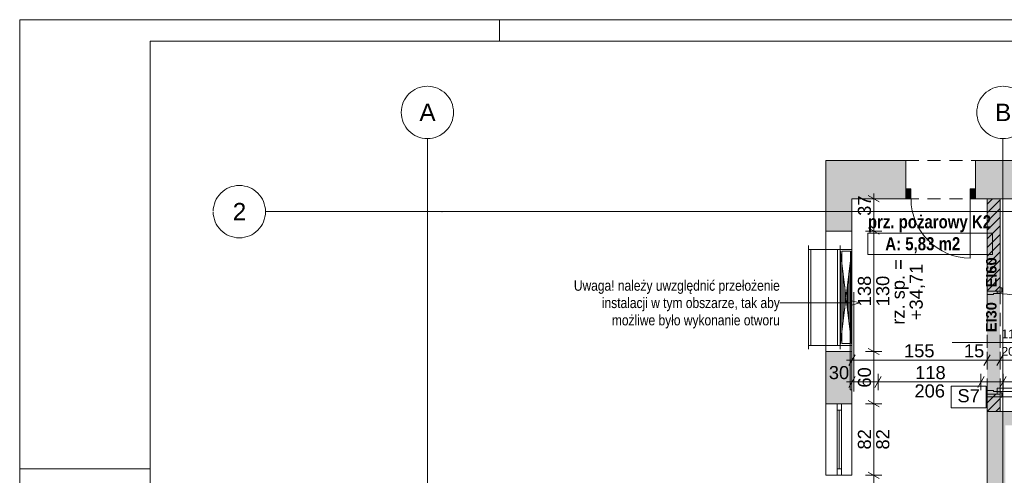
# Paper-space layout 'A-40 RZUT - PIĘTRO 10' of a CAD drawing. Header units: millimetres. Extents: x 0 to 1767, y 0 to 586.
# Tile 6 of 16: x 0 to 226, y 296 to 400. Entities that reach past the tile are written whole.
import ezdxf
from ezdxf.xclip import XClip

# ---------------------------------------------------------------- set-up
doc = ezdxf.new("R2010")
doc.units = ezdxf.units.MM
doc.header["$MEASUREMENT"] = 0
doc.header["$XCLIPFRAME"] = 0
doc.linetypes.add('DASHDOTX2', pattern=[1000, 500, -250, 0, -250])
doc.linetypes.add('Przer. długie kreski', pattern=[2.5, 1.5, -1])
for name, color, linetype, lineweight in [('A_Arkusz_Nr_pióra__1', 7, 'Continuous', 20), ('A_strefy_Nr_pióra__1', 7, 'Continuous', 20), ('A_wymiary_Nr_pióra__1', 7, 'Continuous', 20), ('A_wymiary_Nr_pióra__2', 8, 'Continuous', 13), ('A_ściany proj_Nr_pióra__1', 7, 'Continuous', 20), ('A_ściany_Nr_pióra__1', 7, 'Continuous', 20), ('Drzwi Archicad_Nr_pióra__1', 7, 'Continuous', 20), ('Drzwi Archicad_Nr_pióra__3', 252, 'Continuous', 13), ('Znaczniki drzwi Archicada_Nr_pióra__3', 252, 'Continuous', 13)]:
    doc.layers.add(name, color=color, linetype=linetype, lineweight=lineweight)
for name, color, linetype, lineweight, true_color in [('A_Arkusz_Nr_pióra__237', 7, 'Continuous', 5, 0x343434), ('A_opis ścian_Nr_pióra__19', 7, 'Continuous', 5, 0x191919), ('A_opis_Nr_pióra__10', 7, 'Continuous', 13, 0x4b4b4b), ('A_opis_Nr_pióra__255', 7, 'Continuous', 15, 0x242424), ('A_osie_Nr_pióra__16', 7, 'Continuous', 5, 0x0f0f0f), ('A_osie_Nr_pióra__76', 7, 'Continuous', 5, 0x2d2d2d), ('A_ppoż proj_Nr_pióra__8', 7, 'Continuous', 13, 0x4c4c4c), ('A_sanitarne_Nr_pióra__6', 7, 'Continuous', 13, 0xa9a9a9), ('A_ściany_Nr_pióra__10', 7, 'Continuous', 13, 0x4b4b4b), ('A_ściany_Nr_pióra__19', 7, 'Continuous', 5, 0x191919), ('Okna Archicada_Nr_pióra__19', 7, 'Continuous', 5, 0x191919)]:
    doc.layers.add(name, color=color, linetype=linetype, lineweight=lineweight, true_color=true_color)
for name, color, linetype in [('A_podrys', 7, 'Continuous'), ('A_ppoż proj', 7, 'Continuous'), ('A_ściany', 7, 'Continuous'), ('A_ściany proj', 7, 'Continuous'), ('Drzwi Archicad', 7, 'Continuous')]:
    doc.layers.add(name, color=color, linetype=linetype)
doc.styles.add('STYL_AUTOMATYCZNY_1', font='arial.ttf')
doc.styles.add('STYL_AUTOMATYCZNY_2', font='ARIALN.TTF')
doc.styles.add('STYL_AUTOMATYCZNY_3', font='arial.ttf')
doc.styles.add('STYL_AUTOMATYCZNY_4', font='arial.ttf')
doc.styles.add('STYL_AUTOMATYCZNY_5', font='arial.ttf')
doc.styles.add('STYL_AUTOMATYCZNY_6', font='ARIALN.TTF')
pattern_1 = [(45, (-3193.1083, -606.1621), (-0.9899495, 0.9899495), [])]

# ---------------------------------------------------------------- blocks, each defined once
blk = doc.blocks.new('Rysunek_1_1', base_point=(-3193.11, -724.82))
at = {"layer": 'A_osie_Nr_pióra__76', "color": 250, "linetype": 'Continuous', "lineweight": 5, "ltscale": 2, "true_color": 0x2d2d2d}
for centre, start, end in [((93.49, 378.75), 90, 270), ((93.49, 378.75), 270, 90), ((225.49, 378.75), 90, 270), ((225.49, 378.75), 270, 90)]:
    blk.add_arc(centre, 6, start, end, dxfattribs=at)
at = {"layer": 'A_osie_Nr_pióra__76', "color": 250, "linetype": 'Continuous', "lineweight": 5, "true_color": 0x2d2d2d, "char_height": 4, "attachment_point": 1, "style": 'STYL_AUTOMATYCZNY_1'}
for s, insert in [('\\A1;{\\pql;\\pt0;\\fArial|b0|i0|c238|p0;\\W1.000000;A}', (91.66, 380.75)), ('\\A1;{\\pql;\\pt0;\\fArial|b0|i0|c238|p0;\\W1.000000;B}', (223.66, 380.75))]:
    blk.add_mtext(s, dxfattribs=dict(at, insert=insert))
blk = doc.blocks.new('Rysunek_2_2', base_point=(-3193.11, -606.16))
at = {"layer": 'A_ppoż proj', "linetype": 'Continuous', "lineweight": 0, "true_color": 0x121212}
blk.add_hatch(color=250, dxfattribs=at).paths.add_polyline_path([(224.84, 358.95), (221.84, 358.95), (221.84, 310.17), (224.84, 310.17)])
at = {"layer": 'A_ściany', "linetype": 'Continuous', "lineweight": 0, "true_color": 0x000000}
for points in [[(184.86, 351.53), (187.46, 351.53), (190.86, 351.53), (190.86, 358.95), (184.86, 367.75)], [(184.86, 367.75), (190.86, 358.95), (203.19, 358.95), (203.19, 367.75)], [(219.19, 367.75), (219.19, 358.95), (316.04, 358.95), (316.04, 367.75)], [(184.86, 311.95), (190.86, 311.95), (190.86, 323.93), (187.46, 323.93), (184.86, 323.93)], [(221.84, 310.17), (221.84, 203.83), (226.04, 203.83), (226.04, 306.97)], [(353.49, 310.17), (221.84, 310.17), (226.04, 306.97), (353.49, 306.97)]]:
    blk.add_hatch(color=18, dxfattribs=at).paths.add_polyline_path(points)
at = {"layer": 'A_ściany proj', "linetype": 'Continuous', "lineweight": 0, "true_color": 0x000000}
h = blk.add_hatch(dxfattribs=at)
h.set_pattern_fill('bloczki_ceramiczne_0002', color=18, style=0, pattern_type=2)
h.set_pattern_definition(pattern_1)
h.paths.add_polyline_path([(221.84, 337.77), (224.84, 337.77), (224.84, 358.95), (221.84, 358.95)])
h = blk.add_hatch(dxfattribs=at)
h.set_pattern_fill('bloczki_ceramiczne_0002', color=18, style=0, pattern_type=2)
h.set_pattern_definition(pattern_1)
h.paths.add_polyline_path([(221.84, 310.17), (224.84, 310.17), (224.84, 314.17), (221.84, 314.17)])
at = {"layer": 'Drzwi Archicad', "linetype": 'Continuous', "lineweight": 0, "true_color": 0xfdfdfd}
for points in [[(203.19, 361.25), (203.19, 358.95), (204.39, 358.95), (204.39, 361.25)], [(219.19, 358.95), (219.19, 361.25), (217.99, 361.25), (217.99, 358.95)]]:
    blk.add_hatch(color=7, dxfattribs=at).paths.add_polyline_path(points)
at = {"layer": 'A_opis ścian_Nr_pióra__19', "color": 250, "linetype": 'Continuous', "lineweight": 5, "ltscale": 2, "true_color": 0x191919}
for p, q in [((221.62, 315.97), (213.62, 315.97)), ((213.62, 315.97), (213.62, 311.02)), ((221.62, 311.02), (221.62, 315.97)), ((221.62, 313.5), (241.62, 313.5)), ((213.62, 311.02), (221.62, 311.02))]:
    blk.add_line(p, q, dxfattribs=at)
at = {"layer": 'A_opis_Nr_pióra__255', "color": 250, "linetype": 'Continuous', "lineweight": 15, "ltscale": 2, "true_color": 0x242424}
for p, q in [((174.47, 335.07), (174.31, 335.07)), ((190.76, 335.07), (174.47, 335.07)), ((190.76, 334.57), (190.76, 335.57)), ((192.63, 335.07), (190.76, 335.57)), ((192.63, 335.07), (190.76, 334.57))]:
    blk.add_line(p, q, dxfattribs=at)
at = {"layer": 'A_osie_Nr_pióra__16', "color": 250, "linetype": 'DASHDOTX2', "lineweight": 5, "ltscale": 2, "true_color": 0x0f0f0f}
for p, q in [((93.49, 372.75), (93.49, 117.61)), ((225.49, 372.75), (225.49, 117.61)), ((96.88, 355.99), (56.37, 355.99)), ((632.58, 355.99), (96.88, 355.99)), ((96.88, 355.99), (96.88, 355.99))]:
    blk.add_line(p, q, dxfattribs=at)
blk.add_point((96.88, 355.99), dxfattribs=at)
at = {"layer": 'A_osie_Nr_pióra__76', "color": 250, "linetype": 'Continuous', "lineweight": 5, "ltscale": 2, "true_color": 0x2d2d2d}
blk.add_circle((50.37, 355.99), 6, dxfattribs=at)
at = {"layer": 'A_sanitarne_Nr_pióra__6', "color": 253, "linetype": 'Continuous', "lineweight": 13, "ltscale": 2, "true_color": 0xa9a9a9}
for p, q in [((180.86, 348.23), (180.86, 324.43)), ((188.16, 348.23), (188.16, 324.43)), ((188.16, 348.23), (188.16, 324.43)), ((190.86, 348.23), (190.86, 324.43)), ((188.16, 347.33), (180.86, 347.33)), ((181.46, 347.33), (181.46, 325.33)), ((187.56, 347.33), (187.56, 325.33)), ((188.16, 347.33), (190.86, 347.33)), ((190.86, 347.33), (188.16, 325.33)), ((188.16, 347.33), (190.86, 325.33)), ((188.24, 346.68), (188.24, 325.98)), ((190.51, 346.93), (188.51, 346.93)), ((188.51, 346.93), (188.51, 325.73)), ((190.51, 325.73), (190.51, 346.93)), ((190.78, 346.68), (190.78, 325.98)), ((188.55, 344.09), (188.55, 328.57)), ((190.46, 344.09), (190.46, 328.57)), ((188.87, 341.5), (188.87, 331.15)), ((190.14, 341.5), (190.14, 331.15)), ((189.19, 338.91), (189.19, 333.74)), ((189.82, 338.91), (189.82, 333.74)), ((190.46, 337.13), (190.86, 337.13)), ((190.46, 337.13), (190.46, 315.13)), ((190.86, 337.53), (190.86, 337.13)), ((190.86, 315.13), (190.86, 337.13)), ((191.26, 337.53), (191.26, 314.73)), ((191.26, 314.73), (191.26, 337.53)), ((191.26, 337.53), (191.26, 314.73)), ((180.86, 325.33), (188.16, 325.33)), ((188.16, 325.33), (190.86, 325.33)), ((190.86, 325.33), (188.16, 325.33)), ((188.16, 325.33), (190.86, 325.33)), ((188.51, 325.73), (190.51, 325.73)), ((190.51, 325.33), (188.51, 325.33)), ((188.51, 325.33), (190.51, 325.33)), ((190.86, 315.13), (190.46, 315.13)), ((190.86, 315.13), (190.86, 314.73))]:
    blk.add_line(p, q, dxfattribs=at)
at = {"layer": 'A_strefy_Nr_pióra__1', "color": 7, "linetype": 'Continuous', "lineweight": 20, "ltscale": 2}
for p, q in [((194.5, 351.07), (194.5, 346.13)), ((194.5, 351.07), (223.07, 351.07)), ((223.07, 351.07), (223.07, 346.13)), ((194.5, 346.13), (223.07, 346.13))]:
    blk.add_line(p, q, dxfattribs=at)
at = {"layer": 'A_wymiary_Nr_pióra__1', "color": 7, "linetype": 'Continuous', "lineweight": 20, "ltscale": 2}
for p, q in [((197.11, 358.22), (194.61, 359.67)), ((194.61, 352.25), (197.11, 350.81)), ((191.58, 323.2), (190.13, 320.7)), ((194.61, 324.65), (197.11, 323.21)), ((222.56, 323.2), (221.11, 320.7)), ((225.56, 323.2), (224.11, 320.7)), ((191.58, 318.2), (190.13, 315.7)), ((197.56, 318.2), (196.11, 315.7)), ((221.16, 318.2), (219.71, 315.7)), ((226.23, 318.2), (224.78, 315.7)), ((194.61, 312.67), (197.11, 311.22)), ((194.61, 296.27), (197.11, 294.82))]:
    blk.add_line(p, q, dxfattribs=at)
at = {"layer": 'A_wymiary_Nr_pióra__2', "color": 8, "linetype": 'Continuous', "lineweight": 13, "ltscale": 2}
for p, q in [((195.86, 358.95), (195.86, 360.17)), ((197.73, 358.95), (193.98, 358.95)), ((195.86, 351.53), (195.86, 358.95)), ((197.73, 351.53), (193.98, 351.53)), ((195.86, 323.93), (195.86, 351.53)), ((190.86, 320.07), (190.86, 323.82)), ((197.73, 323.93), (193.98, 323.93)), ((195.86, 311.95), (195.86, 323.93)), ((221.84, 320.07), (221.84, 323.82)), ((224.84, 320.07), (224.84, 323.82)), ((189.63, 321.95), (190.86, 321.95)), ((190.86, 321.95), (221.84, 321.95)), ((221.84, 321.95), (224.84, 321.95)), ((224.84, 321.95), (258.98, 321.95)), ((190.86, 315.07), (190.86, 318.82)), ((196.84, 315.07), (196.84, 318.82)), ((220.44, 315.07), (220.44, 318.82)), ((225.51, 315.07), (225.51, 318.82)), ((189.63, 316.95), (190.86, 316.95)), ((190.86, 316.95), (196.84, 316.95)), ((196.84, 316.95), (220.44, 316.95)), ((220.44, 316.95), (225.51, 316.95)), ((225.51, 316.95), (353.49, 316.95)), ((197.73, 311.95), (193.98, 311.95)), ((195.86, 295.55), (195.86, 311.95)), ((197.73, 295.55), (193.98, 295.55)), ((195.86, 283.65), (195.86, 295.55))]:
    blk.add_line(p, q, dxfattribs=at)
at = {"layer": 'A_ściany proj_Nr_pióra__1', "color": 7, "linetype": 'Continuous', "lineweight": 20, "ltscale": 2}
for p, q in [((221.84, 337.77), (224.14, 337.77)), ((224.14, 337.77), (224.84, 337.77)), ((224.84, 337.77), (224.84, 338.51)), ((221.84, 314.17), (224.14, 314.17)), ((224.14, 314.17), (224.84, 314.17)), ((224.84, 314.17), (224.84, 313.43))]:
    blk.add_line(p, q, dxfattribs=at)
at = {"layer": 'A_ściany proj_Nr_pióra__1', "color": 7, "linetype": 'Continuous', "lineweight": 20, "ltscale": 2, "flags": 128}
for points in [[(224.84, 358.95), (221.84, 358.95)], [(221.84, 358.95), (221.84, 337.77)], [(224.84, 337.77), (224.84, 358.95)], [(221.84, 314.17), (221.84, 310.17)], [(224.84, 310.17), (224.84, 314.17)], [(221.84, 310.17), (224.84, 310.17)]]:
    blk.add_lwpolyline(points, dxfattribs=at)
at = {"layer": 'A_ściany_Nr_pióra__1', "color": 7, "linetype": 'Continuous', "lineweight": 20, "ltscale": 2}
for p, q in [((203.19, 367.75), (202.45, 367.75)), ((203.19, 361.25), (203.19, 367.75)), ((219.19, 367.75), (219.93, 367.75)), ((219.19, 361.25), (219.19, 367.75)), ((203.19, 358.95), (203.19, 361.25)), ((219.19, 358.95), (219.19, 361.25)), ((203.19, 358.95), (202.25, 358.95)), ((219.19, 358.95), (220.13, 358.95)), ((187.46, 351.53), (184.86, 351.53)), ((187.46, 351.53), (190.86, 351.53)), ((187.46, 323.93), (184.86, 323.93)), ((187.46, 323.93), (190.86, 323.93)), ((190.86, 311.95), (184.86, 311.95)), ((190.86, 295.55), (184.86, 295.55))]:
    blk.add_line(p, q, dxfattribs=at)
at = {"layer": 'A_ściany_Nr_pióra__1', "color": 7, "linetype": 'Continuous', "lineweight": 20, "ltscale": 2, "flags": 128}
for points in [[(184.86, 367.75), (184.86, 351.53)], [(203.19, 367.75), (184.86, 367.75)], [(316.04, 367.75), (219.19, 367.75)], [(190.86, 351.53), (190.86, 358.95)], [(190.86, 358.95), (203.19, 358.95)], [(219.19, 358.95), (234.88, 358.95)], [(184.86, 323.93), (184.86, 311.95)], [(190.86, 311.95), (190.86, 323.93)], [(221.84, 310.17), (221.84, 283.65)], [(353.49, 310.17), (221.84, 310.17)]]:
    blk.add_lwpolyline(points, dxfattribs=at)
at = {"layer": 'A_ściany_Nr_pióra__10', "color": 251, "linetype": 'Przer. długie kreski', "lineweight": 13, "ltscale": 2, "true_color": 0x4b4b4b}
for p, q in [((203.19, 367.75), (219.19, 367.75)), ((203.19, 358.95), (219.19, 358.95))]:
    blk.add_line(p, q, dxfattribs=at)
at = {"layer": 'A_ściany_Nr_pióra__19', "color": 250, "linetype": 'Continuous', "lineweight": 5, "ltscale": 2, "true_color": 0x191919}
for p, q in [((184.86, 311.95), (184.86, 295.55)), ((190.86, 295.55), (190.86, 311.95))]:
    blk.add_line(p, q, dxfattribs=at)
at = {"layer": 'Drzwi Archicad_Nr_pióra__1', "color": 7, "linetype": 'Continuous', "lineweight": 20, "ltscale": 2}
for p, q in [((203.19, 367.75), (202.45, 367.75)), ((203.19, 367.75), (202.45, 367.75)), ((203.19, 361.25), (203.19, 367.75)), ((203.19, 361.25), (203.19, 367.75)), ((219.19, 361.25), (219.19, 367.75)), ((219.19, 361.25), (219.19, 367.75)), ((219.19, 367.75), (219.93, 367.75)), ((219.19, 367.75), (219.93, 367.75)), ((203.19, 361.25), (204.39, 361.25)), ((203.19, 358.95), (203.19, 361.25)), ((203.19, 358.95), (203.19, 361.25)), ((203.19, 358.95), (203.19, 361.25)), ((204.39, 361.25), (204.39, 358.95)), ((217.99, 358.95), (217.99, 361.25)), ((217.99, 361.25), (219.19, 361.25)), ((219.19, 361.25), (219.19, 358.95)), ((219.19, 358.95), (219.19, 361.25)), ((219.19, 358.95), (219.19, 361.25)), ((203.19, 358.95), (202.25, 358.95)), ((203.19, 358.95), (202.25, 358.95)), ((204.39, 358.95), (203.19, 358.95)), ((219.19, 358.95), (217.99, 358.95)), ((217.99, 358.95), (217.99, 345.35)), ((219.19, 358.95), (220.13, 358.95)), ((219.19, 358.95), (220.13, 358.95))]:
    blk.add_line(p, q, dxfattribs=at)
blk.add_arc((217.99, 358.95), 13.59, 180, 270, dxfattribs=at)
at = {"layer": 'Drzwi Archicad_Nr_pióra__3', "color": 252, "linetype": 'Przer. długie kreski', "lineweight": 13, "ltscale": 2}
for p, q in [((221.84, 337.77), (221.84, 314.17)), ((224.84, 337.77), (224.84, 314.17))]:
    blk.add_line(p, q, dxfattribs=at)
at = {"layer": 'Drzwi Archicad_Nr_pióra__3', "color": 252, "linetype": 'Continuous', "lineweight": 13, "ltscale": 2}
for p, q in [((224.14, 337.77), (221.84, 337.77)), ((221.84, 337.77), (221.84, 336.97)), ((221.84, 337.77), (224.14, 337.77)), ((221.84, 337.77), (224.14, 337.77)), ((221.84, 336.97), (223.34, 336.97)), ((223.34, 336.97), (223.34, 337.21)), ((223.34, 337.21), (224.14, 337.21)), ((224.84, 337.77), (224.14, 337.77)), ((224.14, 337.77), (224.14, 337.27)), ((224.14, 337.21), (224.14, 337.77)), ((224.14, 337.77), (224.84, 337.77)), ((224.14, 337.77), (224.84, 337.77)), ((224.14, 337.27), (224.84, 337.27)), ((225.22, 338.51), (224.84, 338.51)), ((224.84, 338.51), (224.84, 337.51)), ((224.84, 337.77), (224.84, 338.51)), ((224.84, 337.77), (224.84, 338.51)), ((224.84, 337.27), (224.84, 337.77)), ((224.84, 337.51), (225.22, 337.51)), ((225.22, 337.51), (225.22, 338.51)), ((223.34, 314.97), (221.84, 314.97)), ((221.84, 314.97), (221.84, 314.17)), ((221.84, 314.17), (224.14, 314.17)), ((221.84, 314.17), (224.14, 314.17)), ((221.84, 314.17), (224.14, 314.17)), ((223.34, 314.73), (223.34, 314.97)), ((224.14, 314.73), (223.34, 314.73)), ((224.14, 314.73), (224.14, 315.53)), ((224.14, 315.53), (246.62, 315.53)), ((224.14, 314.17), (224.14, 314.73)), ((246.62, 314.73), (224.14, 314.73)), ((224.84, 314.67), (224.14, 314.67)), ((224.14, 314.67), (224.14, 314.17)), ((224.14, 314.17), (224.84, 314.17)), ((224.14, 314.17), (224.84, 314.17)), ((224.14, 314.17), (224.84, 314.17)), ((224.84, 314.17), (224.84, 314.67)), ((224.84, 314.43), (224.84, 313.43)), ((225.22, 314.43), (224.84, 314.43)), ((224.84, 314.17), (224.84, 313.43)), ((224.84, 314.17), (224.84, 313.43)), ((225.22, 313.43), (225.22, 314.43)), ((224.84, 313.43), (225.22, 313.43))]:
    blk.add_line(p, q, dxfattribs=at)
blk.add_arc((224.14, 314.73), 22.48, 0, 90, dxfattribs=at)
at = {"layer": 'Okna Archicada_Nr_pióra__19', "color": 250, "linetype": 'Continuous', "lineweight": 5, "ltscale": 2, "true_color": 0x191919}
for p, q in [((187.46, 351.53), (184.86, 351.53)), ((184.86, 351.53), (184.86, 323.93)), ((187.46, 351.53), (190.86, 351.53)), ((190.86, 351.53), (190.86, 323.93)), ((187.46, 323.93), (184.86, 323.93)), ((187.46, 323.93), (190.86, 323.93)), ((187.46, 295.55), (187.46, 311.95)), ((187.46, 311.95), (188.46, 311.95)), ((188.46, 311.95), (188.46, 295.55)), ((188.46, 310.45), (187.46, 310.45)), ((187.96, 310.45), (187.96, 297.05)), ((188.46, 297.05), (187.46, 297.05)), ((188.46, 295.55), (187.46, 295.55))]:
    blk.add_line(p, q, dxfattribs=at)
at = {"layer": 'Znaczniki drzwi Archicada_Nr_pióra__3', "color": 252, "linetype": 'Continuous', "lineweight": 13, "ltscale": 2}
blk.add_line((232.58, 325.97), (213.84, 325.97), dxfattribs=at)
at = {"layer": 'A_opis ścian_Nr_pióra__19', "color": 250, "linetype": 'Continuous', "lineweight": 5, "true_color": 0x191919, "insert": (217.62, 315.29), "char_height": 3, "attachment_point": 2, "style": 'STYL_AUTOMATYCZNY_1'}
blk.add_mtext('\\A1;{\\pqc;\\fArial|b0|i0|c238|p0;\\W1.000000;S7}', dxfattribs=at)
at = {"layer": 'A_opis_Nr_pióra__10', "color": 251, "linetype": 'Continuous', "lineweight": 13, "true_color": 0x4b4b4b, "insert": (174.31, 334.73), "char_height": 2.4, "width": 47.9261, "attachment_point": 6, "line_spacing_factor": 0.99237, "style": 'STYL_AUTOMATYCZNY_2'}
blk.add_mtext('\\A1;{\\pqr;\\fArial Narrow|b0|i0|c238|p0;\\W1.000000;Uwaga! należy uwzględnić przełożenie instalacji w tym obszarze, tak aby możliwe było wykonanie otworu}', dxfattribs=at)
at = {"layer": 'A_osie_Nr_pióra__76', "color": 250, "linetype": 'Continuous', "lineweight": 5, "true_color": 0x2d2d2d, "insert": (48.85, 357.99), "char_height": 4, "attachment_point": 1, "style": 'STYL_AUTOMATYCZNY_1'}
blk.add_mtext('\\A1;{\\pql;\\pt0;\\fArial|b0|i0|c238|p0;\\W1.000000;2}', dxfattribs=at)
at = {"layer": 'A_ppoż proj_Nr_pióra__8', "color": 251, "linetype": 'Continuous', "lineweight": 13, "true_color": 0x4c4c4c, "char_height": 2.4, "attachment_point": 5, "rotation": 90, "style": 'STYL_AUTOMATYCZNY_3'}
for s, insert in [('\\A1;{\\pqc;\\fArial|b1|i0|c238|p0;\\W1.000000;EI60}', (222.83, 342.06)), ('\\A1;{\\pqc;\\fArial|b1|i0|c238|p0;\\W1.000000;EI30}', (222.83, 331.8))]:
    blk.add_mtext(s, dxfattribs=dict(at, insert=insert))
at = {"layer": 'A_strefy_Nr_pióra__1', "color": 7, "linetype": 'Continuous', "lineweight": 20, "char_height": 3, "attachment_point": 1, "style": 'STYL_AUTOMATYCZNY_6'}
for s, insert in [('\\A1;{\\pql;\\fArial Narrow|b1|i0|c238|p0;\\W1.000000;prz. pożarowy K2}', (194.5, 355.17)), ('\\A1;{\\pql;\\fArial Narrow|b1|i0|c238|p0;\\W1.000000;A: 5,83 m2}', (198.5, 350.14))]:
    blk.add_mtext(s, dxfattribs=dict(at, insert=insert))
at = {"layer": 'A_wymiary_Nr_pióra__1', "color": 7, "linetype": 'Continuous', "lineweight": 20, "char_height": 3, "attachment_point": 7, "rotation": 90, "style": 'STYL_AUTOMATYCZNY_5'}
for s, insert, width in [('\\A1;{\\pql;\\fArial|b0|i0|c238|p0;\\W1.000000;37}', (195.26, 355.04), 4.5763), ('\\A1;{\\pql;\\fArial|b0|i0|c238|p0;\\W1.000000;138}', (195.26, 334.3), 6.8645), ('\\A1;{\\pql;\\fArial|b0|i0|c238|p0;\\W1.000000;130}', (199.46, 334.3), 6.8645), ('\\A1;{\\pql;\\fArial|b0|i0|c238|p0;\\W1.000000;60}', (195.26, 315.65), 4.5763), ('\\A1;{\\pql;\\fArial|b0|i0|c238|p0;\\W1.000000;82}', (195.26, 301.46), 4.5763), ('\\A1;{\\pql;\\fArial|b0|i0|c238|p0;\\W1.000000;82}', (199.46, 301.46), 4.5763)]:
    blk.add_mtext(s, dxfattribs=dict(at, insert=insert, width=width))
at = {"layer": 'A_wymiary_Nr_pióra__1', "color": 7, "linetype": 'Continuous', "lineweight": 20, "insert": (199.96, 337.58), "char_height": 3, "width": 16.3559, "attachment_point": 2, "rotation": 90, "line_spacing_factor": 0.825183, "style": 'STYL_AUTOMATYCZNY_5'}
blk.add_mtext('\\A1;{\\pqc;\\fArial|b0|i0|c238|p0;\\W1.000000;rz. sp. = +34,71}', dxfattribs=at)
at = {"layer": 'A_wymiary_Nr_pióra__1', "color": 7, "linetype": 'Continuous', "lineweight": 20, "char_height": 3, "attachment_point": 7, "style": 'STYL_AUTOMATYCZNY_5'}
for s, insert, width in [('\\A1;{\\pql;\\fArial|b0|i0|c238|p0;\\W1.000000;155}', (202.8, 322.55), 6.8645), ('\\A1;{\\pql;\\fArial|b0|i0|c238|p0;\\W1.000000;15}', (216.54, 322.55), 4.5763), ('\\A1;{\\pql;\\fArial|b0|i0|c238|p0;\\W1.000000;30}', (185.56, 317.55), 4.5763), ('\\A1;{\\pql;\\fArial|b0|i0|c238|p0;\\W1.000000;118}', (205.36, 317.55), 6.5592), ('\\A1;{\\pql;\\fArial|b0|i0|c238|p0;\\W1.000000;206}', (205.2, 313.35), 6.8645)]:
    blk.add_mtext(s, dxfattribs=dict(at, insert=insert, width=width))
at = {"layer": 'A_wymiary_Nr_pióra__1', "color": 7, "linetype": 'Continuous', "lineweight": 20, "insert": (196.47, 286.55), "char_height": 3, "attachment_point": 7, "rotation": 90, "style": 'STYL_AUTOMATYCZNY_1'}
blk.add_mtext('\\A1;{\\pql;\\fArial|b0|i0|c238|p0;\\W1.000000;59\\fArial|b0|i0|c238|p0;\\W1.000000;\\A1{\\H.66x;\\S5^  ;}}', dxfattribs=at)
at = {"layer": 'Znaczniki drzwi Archicada_Nr_pióra__3', "color": 252, "linetype": 'Continuous', "lineweight": 13, "char_height": 2, "attachment_point": 7, "style": 'STYL_AUTOMATYCZNY_4'}
for s, insert in [('\\A1;{\\pql;\\fArial CE|b0|i0|c238|p0;\\W1.000000;110}', (225.13, 326.94)), ('\\A1;{\\pql;\\fArial CE|b0|i0|c238|p0;\\W1.000000;200}', (225.13, 322.94))]:
    blk.add_mtext(s, dxfattribs=dict(at, insert=insert))

psp = doc.layouts.new('A-40 RZUT - PIĘTRO 10')

# ---------------------------------------------------------------- linework, layer by layer
at = {"layer": 'A_Arkusz_Nr_pióra__1', "color": 7, "linetype": 'Continuous', "lineweight": 20}
for p, q in [((645.1, 395.1), (29.9, 395.1)), ((29.9, 395.1), (29.9, 4.9))]:
    psp.add_line(p, q, dxfattribs=at)
at = {"layer": 'A_Arkusz_Nr_pióra__1', "color": 7, "linetype": 'Continuous', "lineweight": 20, "flags": 128}
psp.add_lwpolyline([(0, 400), (650, 400), (650, 0), (0, 0)], close=True, dxfattribs=at)
at = {"layer": 'A_Arkusz_Nr_pióra__237', "color": 250, "linetype": 'Continuous', "lineweight": 5, "true_color": 0x343434}
for p, q in [((110, 395.1), (110, 400)), ((0, 297), (29.9, 297))]:
    psp.add_line(p, q, dxfattribs=at)

# ---------------------------------------------------------------- block references
at = {"layer": 'A_podrys', "color": 37, "linetype": 'Continuous', "lineweight": 5, "true_color": 0x656532}
ref = psp.add_blockref('Rysunek_1_1', (-3193.11, -724.82), dxfattribs=at)
XClip(ref).set_block_clipping_path([(44.3744639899, 372.7460264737), (632.5759565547, 384.7460264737)])
ref = psp.add_blockref('Rysunek_2_2', (-3193.11, -606.16), dxfattribs=at)
XClip(ref).set_block_clipping_path([(44.3744639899, 117.6054981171), (632.5759565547, 372.7460264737)])

doc.saveas('drawing.dxf')
